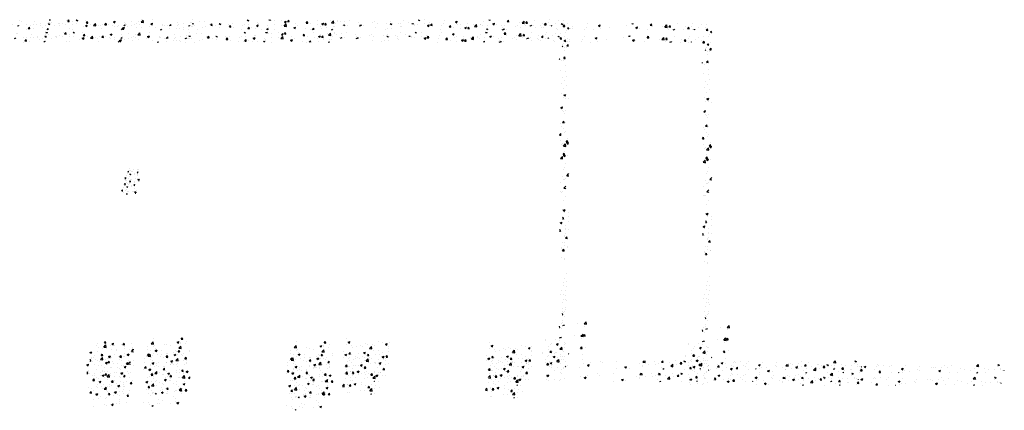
# Model space of a CAD drawing. Extents: x -210 to 4628, y -2287 to 14168.
# Tile 27 of 29: x 2732 to 4628, y 10632 to 11383. Entities that reach past the tile are written whole.
import ezdxf

# ---------------------------------------------------------------- set-up
doc = ezdxf.new("R2010")
doc.units = 0
doc.layers.get('0').update_dxf_attribs({"linetype": 'CONTINUOUS'})
doc.layers.add('E1', color=4, linetype='CONTINUOUS')
doc.layers.add('FIXT', color=6, linetype='CONTINUOUS')

# ---------------------------------------------------------------- blocks, each defined once
blk = doc.blocks.new('*X')
at = {"color": 0}
for p, q in [((1389.6, 1839.6), (1392, 1842.4)), ((1392.6, 1839.3), (1392, 1842.4)), ((1393.3, 1845.7), (1393.3, 1845.7)), ((1418.1, 1841.7), (1418.1, 1841.7)), ((1428, 1848.8), (1428.9, 1849.2)), ((1428, 1848.8), (1430.5, 1847.2)), ((1430.5, 1847.2), (1431.2, 1849.2)), ((1448.4, 1848.5), (1448.4, 1848.5)), ((1449.7, 1845.8), (1449.7, 1845.8)), ((1462.2, 1847.5), (1462.2, 1847.5)), ((1475.1, 1847.4), (1475.1, 1847.4)), ((1495.6, 1843.2), (1495.6, 1843.2)), ((1499.9, 1844.8), (1503.4, 1846.2)), ((1499.9, 1844.8), (1502.4, 1843.2)), ((1501.8, 1846.3), (1501.8, 1846.3)), ((1502.4, 1843.2), (1503.4, 1846.2)), ((1503.8, 1843.1), (1503.8, 1843.1)), ((1515.7, 1845.2), (1519.5, 1849.2)), ((1515.7, 1845.2), (1520.1, 1844.5)), ((1520.1, 1844.5), (1519.6, 1849.2)), ((1521.2, 1846.8), (1521.2, 1846.8)), ((1528.4, 1845.2), (1528.4, 1845.2)), ((1533, 1848.1), (1533, 1848.1)), ((1555.1, 1844), (1555.1, 1844)), ((1562.6, 1842.7), (1562.6, 1842.7)), ((1569.3, 1837.2), (1572.9, 1841)), ((1571.8, 1840.8), (1575.3, 1842.2)), ((1571.8, 1840.8), (1574.2, 1839.2)), ((1573.4, 1837.2), (1572.9, 1841)), ((1574.1, 1842.2), (1574.1, 1842.2)), ((1574.2, 1839.2), (1575.3, 1842.2)), ((1575.2, 1844.4), (1575.2, 1844.4)), ((1581.8, 1842.9), (1581.8, 1842.9)), ((1594.1, 1846.9), (1594.1, 1846.9)), ((1597.5, 1840.6), (1597.5, 1840.6)), ((1598, 1848.5), (1598, 1848.5)), ((1603.3, 1847.2), (1603.3, 1847.2)), ((1608.5, 1841.8), (1608.5, 1841.8)), ((1622.8, 1843.8), (1622.8, 1843.8)), ((1624.7, 1847.4), (1624.7, 1847.4)), ((1635.2, 1840.7), (1635.2, 1840.7)), ((1648.7, 1847.5), (1648.7, 1847.5)), ((1651.4, 1846.2), (1651.4, 1846.2)), ((1678.1, 1845.1), (1678.1, 1845.1)), ((1688.1, 1841.2), (1688.1, 1841.2)), ((1704.7, 1844), (1704.7, 1844)), ((1705.4, 1848.9), (1705.6, 1849.2)), ((1705.4, 1848.9), (1708.4, 1848.7)), ((1707, 1843.7), (1707, 1843.7)), ((1708.4, 1848.7), (1708.3, 1849.2)), ((1709.9, 1844.7), (1709.9, 1844.7)), ((1725, 1841.4), (1725, 1841.4)), ((1731.4, 1842.9), (1731.4, 1842.9)), ((1738.6, 1847.9), (1738.6, 1847.9)), ((1741.3, 1845.8), (1743.7, 1848.7)), ((1741.3, 1845.8), (1744.3, 1845.5)), ((1744.3, 1845.5), (1743.7, 1848.7)), ((1750.7, 1844.9), (1750.7, 1844.9)), ((1757.5, 1849), (1758.1, 1849.2)), ((1757.5, 1849), (1760, 1847.3)), ((1758.1, 1841.7), (1758.1, 1841.7)), ((1760, 1847.3), (1760.6, 1849.2)), ((1776, 1848.1), (1776, 1848.1)), ((1777.2, 1842.7), (1779.6, 1845.5)), ((1777.2, 1842.7), (1780.1, 1842.4)), ((1780.1, 1842.4), (1779.6, 1845.5)), ((1784.8, 1840.6), (1784.8, 1840.6)), ((1813, 1839.5), (1815.4, 1842.4)), ((1816, 1839.3), (1815.4, 1842.4)), ((1819.9, 1840.6), (1819.9, 1840.6)), ((1829.3, 1844.9), (1832.8, 1846.3)), ((1829.3, 1844.9), (1831.8, 1843.3)), ((1831.8, 1843.3), (1832.8, 1846.3)), ((1851.5, 1844.8), (1851.5, 1844.8)), ((1852.2, 1841.9), (1852.2, 1841.9)), ((1853.6, 1839.9), (1853.6, 1839.9)), ((1864, 1846.4), (1864, 1846.4)), ((1878.2, 1845.7), (1878.2, 1845.7)), ((1882.6, 1844.3), (1886.5, 1848.3)), ((1882.6, 1844.3), (1887, 1843.6)), ((1882.7, 1844.9), (1882.7, 1844.9)), ((1882.9, 1848.9), (1882.9, 1848.9)), ((1887, 1843.6), (1886.5, 1848.3)), ((1901.2, 1840.9), (1904.7, 1842.3)), ((1901.2, 1840.9), (1903.7, 1839.3)), ((1903.7, 1839.3), (1904.7, 1842.3)), ((1903.9, 1849.2), (1903.9, 1849.2)), ((1937.1, 1837.2), (1939.8, 1840.1)), ((1940.2, 1837.2), (1939.8, 1840.1)), ((1953, 1843.9), (1953, 1843.9)), ((1964.4, 1841.6), (1964.4, 1841.6)), ((1976.9, 1843.3), (1976.9, 1843.3)), ((1980.2, 1843), (1980.2, 1843)), ((1982.2, 1848.9), (1982.2, 1848.9)), ((1995.8, 1845.8), (1995.8, 1845.8)), ((2005.4, 1846.2), (2005.4, 1846.2)), ((2059.6, 1841.4), (2059.6, 1841.4)), ((2081.7, 1840), (2081.7, 1840)), ((2086.9, 1849.1), (2087.2, 1849.2)), ((2086.9, 1849.1), (2089.4, 1847.4)), ((2088.8, 1846.4), (2088.8, 1846.4)), ((2089.4, 1847.4), (2090, 1849.2)), ((2089.8, 1840.2), (2089.8, 1840.2)), ((2107.7, 1843.8), (2107.7, 1843.8)), ((2108.8, 1842.7), (2108.8, 1842.7)), ((2128.8, 1848.9), (2129.1, 1849.2)), ((2128.8, 1848.9), (2131.8, 1848.6)), ((2131.8, 1848.6), (2131.7, 1849.2)), ((2133.4, 1847.3), (2133.4, 1847.3)), ((2140.3, 1846.8), (2140.3, 1846.8)), ((2152.9, 1848.5), (2152.9, 1848.5)), ((2158.8, 1845.1), (2162.3, 1846.4)), ((2158.8, 1845.1), (2161.3, 1843.4)), ((2161.3, 1843.4), (2162.3, 1846.4)), ((2164.7, 1845.8), (2167.1, 1848.6)), ((2164.7, 1845.8), (2167.7, 1845.5)), ((2167.7, 1845.5), (2167.1, 1848.6)), ((2200.6, 1842.6), (2203, 1845.5)), ((2200.6, 1842.6), (2203.6, 1842.4)), ((2203.6, 1842.4), (2203, 1845.5)), ((2209.6, 1841.1), (2209.6, 1841.1)), ((2221.6, 1848.1), (2221.6, 1848.1)), ((2230.6, 1841.1), (2234.1, 1842.4)), ((2230.6, 1841.1), (2233.1, 1839.4)), ((2232.5, 1841.6), (2232.5, 1841.6)), ((2233.1, 1839.4), (2234.1, 1842.4)), ((2234.9, 1844.3), (2234.9, 1844.3)), ((2236.4, 1839.5), (2238.8, 1842.4)), ((2239.4, 1839.2), (2238.8, 1842.4)), ((2248.3, 1847), (2248.3, 1847)), ((2249.5, 1843.3), (2253.4, 1847.4)), ((2249.5, 1843.3), (2253.9, 1842.6)), ((2253.2, 1843.7), (2253.2, 1843.7)), ((2253.9, 1842.6), (2253.4, 1847.4)), ((2260.9, 1848.1), (2260.9, 1848.1)), ((2261.7, 1846.6), (2261.7, 1846.6)), ((2265.8, 1845.3), (2265.8, 1845.3)), ((2275, 1845.9), (2275, 1845.9)), ((2284.7, 1847.8), (2284.7, 1847.8)), ((2301.7, 1844.7), (2301.7, 1844.7)), ((2302.8, 1840.7), (2302.8, 1840.7)), ((2328.4, 1843.6), (2328.4, 1843.6)), ((2332, 1845.7), (2332, 1845.7)), ((2337.2, 1841.9), (2337.2, 1841.9)), ((2355.1, 1842.5), (2355.1, 1842.5)), ((2362.8, 1845.4), (2362.8, 1845.4)), ((2366.2, 1840.6), (2366.2, 1840.6)), ((2378.7, 1842.2), (2378.7, 1842.2)), ((2381.8, 1841.3), (2381.8, 1841.3)), ((2388.1, 1848.6), (2388.1, 1848.6)), ((2397.6, 1844.7), (2397.6, 1844.7)), ((2408.4, 1840.2), (2408.4, 1840.2)), ((2416.4, 1849.2), (2416.4, 1849.2)), ((2416.4, 1849.2), (2418.8, 1847.5)), ((2418.8, 1847.5), (2419.4, 1849.2)), ((2429.2, 1848.9), (2429.2, 1848.9)), ((2438.5, 1843.2), (2438.5, 1843.2)), ((2464.4, 1842.4), (2464.4, 1842.4)), ((2467.7, 1848.2), (2467.7, 1848.2)), ((2488.2, 1845.2), (2491.7, 1846.5)), ((2488.2, 1845.2), (2490.7, 1843.5)), ((2490.3, 1846.2), (2490.3, 1846.2)), ((2490.7, 1843.5), (2491.7, 1846.5)), ((2510.5, 1841.6), (2510.5, 1841.6)), ((2542.1, 1845.7), (2542.1, 1845.7)), ((2552.3, 1848.9), (2552.5, 1849.2)), ((2552.3, 1848.9), (2555.3, 1848.6)), ((2554.6, 1847.4), (2554.6, 1847.4)), ((2555.3, 1848.6), (2555.1, 1849.2)), ((2560.1, 1841.2), (2563.6, 1842.5)), ((2560.1, 1841.2), (2562.6, 1839.5)), ((2562.6, 1839.5), (2563.6, 1842.5)), ((2566.6, 1840), (2566.6, 1840)), ((2588.1, 1845.7), (2590.5, 1848.6)), ((2588.1, 1845.7), (2591.1, 1845.5)), ((2591.1, 1845.5), (2590.5, 1848.6)), ((2592.3, 1843.5), (2592.3, 1843.5)), ((2611.4, 1843.4), (2611.4, 1843.4)), ((2616.4, 1842.4), (2620.3, 1846.4)), ((2616.4, 1842.4), (2620.8, 1841.7)), ((2617.6, 1846.7), (2617.6, 1846.7)), ((2620.8, 1841.7), (2620.3, 1846.4)), ((2624, 1842.6), (2626.4, 1845.5)), ((2624, 1842.6), (2627, 1842.3)), ((2627, 1842.3), (2626.4, 1845.4)), ((2640.6, 1848.4), (2640.6, 1848.4)), ((2655, 1842.6), (2655, 1842.6)), ((2659.9, 1839.4), (2662.3, 1842.3)), ((2662.8, 1839.2), (2662.3, 1842.3)), ((2667.5, 1844.3), (2667.5, 1844.3)), ((2669.2, 1848.8), (2669.2, 1848.8)), ((2681.7, 1842.4), (2681.7, 1842.4)), ((2686.5, 1846.8), (2686.5, 1846.8)), ((2693.8, 1840.6), (2693.8, 1840.6)), ((2695.8, 1847.6), (2695.8, 1847.6)), ((1386.7, 1837.5), (1386.7, 1837.5)), ((1389.6, 1839.6), (1392.6, 1839.3)), ((1399.2, 1839.2), (1399.2, 1839.2)), ((1426.1, 1837.2), (1427.9, 1839.3)), ((1428.3, 1837.2), (1427.9, 1839.3)), ((1469.6, 1839.5), (1469.6, 1839.5)), ((1474.7, 1838.1), (1474.7, 1838.1)), ((1531.1, 1838.6), (1531.1, 1838.6)), ((1644.5, 1837.2), (1647.1, 1838.2)), ((1646.8, 1837.2), (1647.1, 1838.2)), ((1661.9, 1839.5), (1661.9, 1839.5)), ((1675.5, 1839.6), (1675.5, 1839.6)), ((1680.7, 1839.7), (1680.7, 1839.7)), ((1688.6, 1838.4), (1688.6, 1838.4)), ((1699.1, 1837.6), (1699.1, 1837.6)), ((1715.3, 1837.3), (1715.3, 1837.3)), ((1801, 1838.1), (1801, 1838.1)), ((1811.5, 1839.5), (1811.5, 1839.5)), ((1813, 1839.5), (1816, 1839.3)), ((1827, 1838.7), (1827, 1838.7)), ((1838.2, 1838.3), (1838.2, 1838.3)), ((1849.5, 1837.2), (1851.3, 1839.3)), ((1851.7, 1837.2), (1851.3, 1839.3)), ((1864.9, 1837.2), (1864.9, 1837.2)), ((1923.9, 1838.9), (1923.9, 1838.9)), ((1932.8, 1837.5), (1932.8, 1837.5)), ((1954.5, 1839.5), (1954.5, 1839.5)), ((1973.7, 1837.2), (1976.5, 1838.3)), ((1976.2, 1837.2), (1976.5, 1838.3)), ((2077.3, 1838.5), (2077.3, 1838.5)), ((2184, 1837.6), (2184, 1837.6)), ((2221.7, 1839.5), (2221.7, 1839.5)), ((2236.4, 1839.5), (2239.4, 1839.2)), ((2273, 1837.2), (2274.7, 1839.2)), ((2275.1, 1837.2), (2274.7, 1839.2)), ((2302.8, 1837.2), (2306, 1838.4)), ((2304.9, 1837.2), (2306.7, 1839.1)), ((2305.6, 1837.2), (2306, 1838.4)), ((2307, 1837.2), (2306.7, 1839.1)), ((2311.2, 1838.2), (2311.2, 1838.2)), ((2409.4, 1838.2), (2409.4, 1838.2)), ((2435.1, 1839.1), (2435.1, 1839.1)), ((2439.1, 1839.2), (2439.1, 1839.2)), ((2461.8, 1838), (2461.8, 1838)), ((2479.1, 1837.4), (2479.1, 1837.4)), ((2491.6, 1839.1), (2491.6, 1839.1)), ((2582.3, 1838.4), (2582.3, 1838.4)), ((2623.4, 1838.5), (2623.4, 1838.5)), ((2632, 1837.2), (2635.4, 1838.5)), ((2635, 1837.2), (2635.4, 1838.5)), ((2652.6, 1837.4), (2652.6, 1837.4)), ((2659.9, 1839.4), (2662.8, 1839.2)), ((2668.6, 1837.4), (2668.6, 1837.4)), ((2672.7, 1837.2), (2673.6, 1838.2)), ((2673.8, 1837.2), (2673.7, 1838.2)), ((2695.7, 1836.3), (2698.1, 1839.2)), ((2695.7, 1836.3), (2698.7, 1836)), ((2698.7, 1836), (2698.1, 1839.2)), ((2700.8, 1824.9), (2700.8, 1824.9)), ((2702, 1827.8), (2702, 1827.8)), ((2703.8, 1833.2), (2706.7, 1834.3)), ((2703.8, 1833.2), (2706.3, 1831.5)), ((2704.9, 1831.2), (2704.9, 1831.2)), ((2706.3, 1831.5), (2706.7, 1832.7)), ((2704.2, 1813.1), (2704.2, 1813.1)), ((2694.7, 1798.1), (2695.1, 1798.2)), ((2694.7, 1797), (2695.1, 1798.2)), ((2698.8, 1795.1), (2698.8, 1795.1)), ((2702.7, 1798.7), (2705.1, 1801.6)), ((2702.7, 1798.7), (2705.6, 1798.4)), ((2702.9, 1795.5), (2702.9, 1795.5)), ((2705.6, 1798.4), (2705.1, 1801.6)), ((2696.9, 1776.2), (2696.9, 1776.2)), ((2699.3, 1750.2), (2699.3, 1750.2)), ((2700.7, 1761.6), (2700.7, 1761.6)), ((2698.6, 1731.8), (2698.6, 1731.8)), ((2702.1, 1740.9), (2702.1, 1740.9)), ((2701.5, 1722.8), (2701.5, 1722.8)), ((2697.1, 1704.2), (2700.6, 1705.6)), ((2697.1, 1704.2), (2699.6, 1702.6)), ((2699.6, 1702.6), (2700.6, 1705.6)), ((2700.5, 1698.3), (2700.5, 1698.3)), ((2706.3, 1698.1), (2706.3, 1698.1)), ((2696.4, 1672.7), (2696.4, 1672.7)), ((2694.7, 1651.6), (2697, 1654.3)), ((2694.7, 1651.4), (2697.5, 1651.1)), ((2697.5, 1651.1), (2697, 1654.3)), ((2698.5, 1668.5), (2698.5, 1668.5)), ((2699.4, 1650.6), (2699.4, 1650.6)), ((2697.2, 1640.4), (2697.2, 1640.4)), ((2698.8, 1632.5), (2698.8, 1632.5)), ((2700.4, 1635), (2700.4, 1635)), ((2701.5, 1613.8), (2703.9, 1616.7)), ((2701.5, 1613.8), (2704.5, 1613.5)), ((2702.6, 1611.6), (2706.1, 1612.9)), ((2703.4, 1620.6), (2703.4, 1620.6)), ((2704.5, 1613.5), (2703.9, 1616.7)), ((2704.6, 1615.3), (2704.6, 1615.3)), ((2705.1, 1609.9), (2706.1, 1612.9)), ((2696.3, 1606.2), (2700.2, 1610.2)), ((2696.3, 1606.2), (2700.7, 1605.5)), ((2698.3, 1605.2), (2698.3, 1605.2)), ((2700.7, 1605.5), (2700.2, 1610.2)), ((2702.6, 1611.6), (2705.1, 1609.9)), ((2704.2, 1588.3), (2704.2, 1588.3)), ((1579, 1557.1), (1579, 1557.1)), ((1580.6, 1561.4), (1580.6, 1561.4)), ((1581.6, 1563.7), (1582.8, 1565.2)), ((1581.6, 1563.7), (1583.1, 1563.6)), ((1583.1, 1563.6), (1582.8, 1565.2)), ((1584.1, 1570.7), (1584.1, 1570.7)), ((1585.3, 1557.9), (1585.3, 1557.9)), ((1585.6, 1566.9), (1585.6, 1566.9)), ((1585.8, 1559.1), (1587.5, 1559.8)), ((1585.8, 1559.1), (1587, 1558.3)), ((1587, 1558.3), (1587.5, 1559.8)), ((1587.2, 1557.6), (1587.2, 1557.6)), ((1587.5, 1565.9), (1587.5, 1565.9)), ((1588.7, 1564.2), (1588.7, 1564.2)), ((1590.1, 1565.2), (1590.1, 1565.2)), ((1591.9, 1567.7), (1591.9, 1567.7)), ((1594, 1560.9), (1594, 1560.9)), ((1594.8, 1559.1), (1594.8, 1559.1)), ((1599.5, 1562.2), (1600.7, 1563.6)), ((1599.5, 1562.2), (1601, 1562)), ((1599.7, 1556.5), (1599.7, 1556.5)), ((1599.8, 1559.2), (1599.8, 1559.2)), ((1600.1, 1567.5), (1600.1, 1567.5)), ((1601, 1562), (1600.7, 1563.6)), ((1601.4, 1569), (1601.4, 1569)), ((1602.1, 1563.7), (1602.1, 1563.7)), ((2696.7, 1560.3), (2696.7, 1560.3)), ((2700.2, 1571.7), (2700.2, 1571.7)), ((1575.8, 1551.5), (1577.4, 1553.2)), ((1576, 1551.1), (1577.7, 1550.8)), ((1577.7, 1550.8), (1577.5, 1553.2)), ((1578.7, 1548), (1578.7, 1548)), ((1583.7, 1551.5), (1583.7, 1551.5)), ((1585.1, 1554), (1585.1, 1554)), ((1585.1, 1544.9), (1586.3, 1546.4)), ((1585.1, 1544.9), (1586.6, 1544.8)), ((1586.6, 1544.8), (1586.3, 1546.4)), ((1586.9, 1549.3), (1586.9, 1549.3)), ((1588.2, 1549.3), (1588.2, 1549.3)), ((1597.1, 1551), (1597.1, 1551)), ((1599.5, 1550.9), (1599.5, 1550.9)), ((1600.7, 1549.1), (1602.5, 1549.8)), ((1600.7, 1549.1), (1602, 1548.2)), ((1602, 1548.2), (1602.5, 1549.8)), ((1602.2, 1547), (1604.1, 1549.1)), ((1602.2, 1547), (1603.3, 1546.9)), ((1604, 1551.3), (1604, 1551.3)), ((1604.2, 1548.1), (1604.1, 1549.1)), ((2696, 1542.2), (2696, 1542.2)), ((2698.2, 1541.8), (2698.2, 1541.8)), ((2700.7, 1542.9), (2700.7, 1542.9)), ((2702.9, 1549.2), (2706.7, 1553.1)), ((2702.9, 1549.2), (2706.7, 1548.6)), ((2701.8, 1525), (2701.8, 1525)), ((2700.1, 1508.4), (2700.1, 1508.4)), ((2696, 1482.7), (2699.5, 1484)), ((2696, 1482.7), (2698.5, 1481)), ((2698.5, 1481), (2699.5, 1484)), ((2694.7, 1468.1), (2695.8, 1469.4)), ((2694.7, 1466.4), (2696.4, 1466.2)), ((2696.4, 1466.2), (2695.8, 1469.4)), ((2697.7, 1465.4), (2697.7, 1465.4)), ((2698, 1478.5), (2698, 1478.5)), ((2705.8, 1461.5), (2705.8, 1461.5)), ((2706.4, 1478.1), (2706.4, 1478.1)), ((2706.4, 1471.6), (2706.4, 1471.6)), ((2699.9, 1445), (2699.9, 1445)), ((2705.2, 1444.8), (2705.2, 1444.8)), ((2698.5, 1433.1), (2698.5, 1433.1)), ((2699.1, 1434.7), (2699.1, 1434.7)), ((2700.3, 1428.9), (2702.7, 1431.7)), ((2700.3, 1428.9), (2703.3, 1428.6)), ((2703.3, 1428.6), (2702.7, 1431.7)), ((2704.6, 1428.2), (2704.6, 1428.2)), ((2697.9, 1415.2), (2697.9, 1415.2)), ((2704, 1411.6), (2704, 1411.6)), ((2704.7, 1413.3), (2704.7, 1413.3)), ((2697.7, 1351.9), (2697.7, 1351.9)), ((2702.2, 1361.6), (2702.2, 1361.6)), ((2696.3, 1344.4), (2696.3, 1344.4)), ((2701, 1328.3), (2701, 1328.3)), ((2701.6, 1345), (2701.6, 1345)), ((2702, 1335.7), (2702, 1335.7)), ((2699.6, 1318.4), (2699.6, 1318.4)), ((2700.4, 1311.7), (2700.4, 1311.7)), ((2701.6, 1309.1), (2701.6, 1309.1)), ((2701.6, 1309.1), (2701.6, 1309.1)), ((2699.8, 1295), (2699.8, 1295)), ((2699.8, 1295), (2699.8, 1295)), ((2701, 1291), (2701, 1291)), ((2695.2, 1281.3), (2694.7, 1283.9)), ((2694.7, 1281.4), (2695.2, 1281.3)), ((2697.6, 1288.6), (2697.6, 1288.6)), ((2699.1, 1278.4), (2699.1, 1278.4)), ((2694.9, 1261.2), (2698.4, 1262.5)), ((2697.9, 1261.2), (2698.4, 1262.5)), ((2698.5, 1261.8), (2698.5, 1261.8)), ((2724.2, 1265.3), (2724.2, 1265.3)), ((2736, 1264.3), (2739.9, 1268.3)), ((2736, 1264.3), (2740.5, 1263.6)), ((2737.7, 1259.9), (2737.7, 1259.9)), ((2740.5, 1263.6), (2739.9, 1268.3)), ((1524, 1234.1), (1524, 1234.1)), ((1536.5, 1234.7), (1538.6, 1237.2)), ((1536.5, 1234.7), (1539.4, 1234.4)), ((1539.4, 1234.4), (1538.9, 1237.2)), ((1550.7, 1232.6), (1554.2, 1233.9)), ((1553.1, 1230.9), (1554.2, 1233.9)), ((1572.3, 1231.5), (1574.7, 1234.4)), ((1575.3, 1231.3), (1574.7, 1234.4)), ((1588.1, 1234.4), (1588.1, 1234.4)), ((1906.6, 1236.5), (1906.6, 1236.5)), ((1959.9, 1234.6), (1962, 1237.2)), ((1959.9, 1234.6), (1962.9, 1234.4)), ((1962.9, 1234.4), (1962.3, 1237.2)), ((2278.7, 1235.4), (2278.7, 1235.4)), ((2662.6, 1233.7), (2662.6, 1233.7)), ((2680.5, 1234.3), (2680.5, 1234.3)), ((2735, 1240.8), (2737.4, 1243.7)), ((2735, 1240.8), (2738, 1240.6)), ((2738, 1240.6), (2737.4, 1243.7)), ((1508.7, 1216.5), (1512.1, 1217.8)), ((1508.7, 1216.4), (1511.1, 1214.8)), ((1511.1, 1214.8), (1512.1, 1217.8)), ((1521.9, 1230.1), (1521.9, 1230.1)), ((1523.4, 1217.5), (1523.4, 1217.5)), ((1525.1, 1226.1), (1525.1, 1226.1)), ((1531.5, 1215), (1531.5, 1215)), ((1532.5, 1223.4), (1532.5, 1223.4)), ((1535.2, 1226.7), (1539.1, 1230.8)), ((1535.2, 1226.7), (1539.7, 1226)), ((1539.7, 1226), (1539.1, 1230.8)), ((1548.6, 1229), (1548.6, 1229)), ((1549.3, 1221.2), (1549.3, 1221.2)), ((1550.7, 1232.6), (1553.1, 1230.9)), ((1556.6, 1230.3), (1556.6, 1230.3)), ((1559.1, 1222.3), (1559.1, 1222.3)), ((1560.7, 1220), (1560.7, 1220)), ((1569.2, 1232), (1569.2, 1232)), ((1572.3, 1231.5), (1575.3, 1231.3)), ((1574.9, 1214.7), (1574.9, 1214.7)), ((1575, 1224.7), (1575, 1224.7)), ((1575.3, 1227.9), (1575.3, 1227.9)), ((1585.8, 1221.2), (1585.8, 1221.2)), ((1588.6, 1218.4), (1592.5, 1222.5)), ((1588.6, 1218.4), (1592.7, 1217.8)), ((1589.8, 1225), (1589.8, 1225)), ((1592.7, 1220.7), (1592.5, 1222.5)), ((1895.4, 1220.9), (1895.4, 1220.9)), ((1895.6, 1214.4), (1895.6, 1214.4)), ((1902.1, 1225.7), (1906, 1229.8)), ((1902.1, 1225.7), (1906.6, 1225.1)), ((1906.6, 1225.1), (1906, 1229.8)), ((1906, 1219.9), (1906, 1219.9)), ((1907.9, 1222.6), (1907.9, 1222.6)), ((1910.4, 1216.8), (1910.4, 1216.8)), ((1926.8, 1225.1), (1926.8, 1225.1)), ((1932, 1223.6), (1932, 1223.6)), ((1939.6, 1221.8), (1939.6, 1221.8)), ((1952, 1228.7), (1955.5, 1230)), ((1952, 1228.7), (1954.4, 1227)), ((1954.4, 1227), (1955.5, 1230)), ((1955.5, 1217.5), (1959.4, 1221.5)), ((1955.5, 1217.5), (1959.9, 1216.8)), ((1957.7, 1227.1), (1957.7, 1227.1)), ((1958.4, 1229.2), (1958.4, 1229.2)), ((1959.9, 1216.8), (1959.4, 1221.5)), ((1968.7, 1226.8), (1968.7, 1226.8)), ((1970.9, 1230.9), (1970.9, 1230.9)), ((2279, 1224.1), (2279, 1224.1)), ((2281.4, 1228.8), (2284.9, 1230.1)), ((2281.4, 1228.8), (2283.9, 1227.1)), ((2283.9, 1227.1), (2284.9, 1230.1)), ((2288.7, 1222.3), (2288.7, 1222.3)), ((2289.4, 1218.5), (2289.4, 1218.5)), ((2297.1, 1219.9), (2297.1, 1219.9)), ((2305.7, 1223), (2305.7, 1223)), ((2309.6, 1221.5), (2309.6, 1221.5)), ((2314.7, 1226), (2314.7, 1226)), ((2318.5, 1223.5), (2318.5, 1223.5)), ((2322.4, 1216.5), (2326.3, 1220.6)), ((2322.4, 1216.5), (2326.9, 1215.8)), ((2326.9, 1215.8), (2326.3, 1220.6)), ((2328.6, 1224), (2328.6, 1224)), ((2332.4, 1221.9), (2332.4, 1221.9)), ((2340.3, 1229.6), (2340.3, 1229.6)), ((2347.7, 1228.5), (2347.7, 1228.5)), ((2353.2, 1224.8), (2356.7, 1226.1)), ((2353.2, 1224.8), (2355.7, 1223.1)), ((2355.7, 1223.1), (2356.7, 1226.1)), ((2359.1, 1220.7), (2359.1, 1220.7)), ((2359.7, 1217.5), (2359.7, 1217.5)), ((2360.2, 1228.2), (2360.2, 1228.2)), ((2661.5, 1231.9), (2661.5, 1231.9)), ((2667.3, 1214.6), (2667.3, 1214.6)), ((2668.3, 1220.3), (2668.3, 1220.3)), ((2671.4, 1224.7), (2671.4, 1224.7)), ((2673.2, 1227), (2673.2, 1227)), ((2682.7, 1224.9), (2686.2, 1226.2)), ((2682.7, 1224.9), (2685.2, 1223.2)), ((2685.2, 1223.2), (2686.2, 1226.2)), ((2689.3, 1232.6), (2689.3, 1232.6)), ((2689.3, 1215.6), (2691.7, 1218.1)), ((2689.3, 1215.6), (2691.7, 1215.2)), ((2691.7, 1218.1), (2693.2, 1219.6)), ((2691.7, 1215.2), (2693.8, 1214.9)), ((2693.8, 1214.9), (2693.2, 1219.6)), ((2697.3, 1228.5), (2697.3, 1228.5)), ((2697.4, 1225.3), (2697.4, 1225.3)), ((2698.9, 1218.8), (2698.9, 1218.8)), ((2699.9, 1225.9), (2699.9, 1225.9)), ((2738.6, 1219.3), (2738.6, 1219.3)), ((1508.7, 1201.6), (1509.9, 1203.1)), ((1508.7, 1200.1), (1510.5, 1199.9)), ((1510.5, 1199.9), (1509.9, 1203.1)), ((1511.9, 1206.4), (1511.9, 1206.4)), ((1512, 1204.7), (1512, 1204.7)), ((1514.3, 1199), (1514.3, 1199)), ((1522.8, 1200.8), (1522.8, 1200.8)), ((1538.5, 1196.3), (1542, 1197.7)), ((1538.5, 1196.3), (1541, 1194.6)), ((1538.7, 1203.6), (1538.7, 1203.6)), ((1541, 1194.6), (1542, 1197.7)), ((1543.4, 1197.1), (1545.8, 1199.9)), ((1543.4, 1197.1), (1546.4, 1196.8)), ((1543.5, 1210.6), (1543.5, 1210.6)), ((1543.5, 1204), (1543.5, 1204)), ((1546.4, 1196.8), (1545.8, 1199.9)), ((1548.7, 1204.6), (1548.7, 1204.6)), ((1556, 1212.2), (1556, 1212.2)), ((1561.8, 1195), (1561.8, 1195)), ((1565.3, 1202.5), (1565.3, 1202.5)), ((1572.6, 1209), (1572.6, 1209)), ((1574.4, 1208.1), (1574.4, 1208.1)), ((1579.3, 1193.9), (1581.7, 1196.8)), ((1580.5, 1212.4), (1584, 1213.8)), ((1580.5, 1212.4), (1583, 1210.8)), ((1582.2, 1193.7), (1581.7, 1196.8)), ((1583, 1210.8), (1584, 1213.8)), ((1592, 1201.3), (1592, 1201.3)), ((1893.2, 1200.8), (1893.2, 1200.8)), ((1894.7, 1202.9), (1894.7, 1202.9)), ((1895.1, 1203.3), (1897.5, 1206.2)), ((1895.1, 1203.3), (1898.1, 1203)), ((1898.1, 1203), (1897.5, 1206.2)), ((1905.4, 1203.2), (1905.4, 1203.2)), ((1906.1, 1207.6), (1906.1, 1207.6)), ((1909.9, 1212.6), (1913.4, 1213.9)), ((1909.9, 1212.6), (1912.4, 1210.9)), ((1912.4, 1210.9), (1913.4, 1213.9)), ((1913.7, 1205.3), (1913.7, 1205.3)), ((1922.3, 1213.2), (1922.3, 1213.2)), ((1922.4, 1205.8), (1922.4, 1205.8)), ((1931, 1200.2), (1933.4, 1203)), ((1931, 1200.2), (1933.9, 1199.9)), ((1931.4, 1207), (1931.4, 1207)), ((1932.8, 1206.5), (1932.8, 1206.5)), ((1933.9, 1199.9), (1933.4, 1203)), ((1945.2, 1209.5), (1945.2, 1209.5)), ((1949, 1212.1), (1949, 1212.1)), ((1951.6, 1210.8), (1951.6, 1210.8)), ((1957.1, 1210.5), (1957.1, 1210.5)), ((1957.8, 1211.2), (1957.8, 1211.2)), ((1959.5, 1205.4), (1959.5, 1205.4)), ((1966.8, 1197), (1969.2, 1199.9)), ((1966.8, 1197), (1969.8, 1196.8)), ((1969.8, 1196.8), (1969.2, 1199.9)), ((1975.7, 1211), (1975.7, 1211)), ((1976.7, 1213.6), (1976.7, 1213.6)), ((2282.6, 1206.4), (2285.1, 1209.3)), ((2282.6, 1206.4), (2285.6, 1206.1)), ((2284, 1200.1), (2284, 1200.1)), ((2285.6, 1206.1), (2285.1, 1209.3)), ((2288.1, 1205.7), (2288.1, 1205.7)), ((2296, 1197.4), (2296, 1197.4)), ((2296.5, 1201.8), (2296.5, 1201.8)), ((2301.3, 1207.5), (2301.3, 1207.5)), ((2311.2, 1208.7), (2314.7, 1210)), ((2311.2, 1208.7), (2313.7, 1207)), ((2313.7, 1207), (2314.7, 1210)), ((2314.1, 1209.4), (2314.1, 1209.4)), ((2315.4, 1204.3), (2315.4, 1204.3)), ((2318.5, 1203.3), (2318.7, 1203.5)), ((2318.5, 1203.3), (2318.7, 1203.2)), ((2318.7, 1203.5), (2320.9, 1206.1)), ((2318.7, 1203.2), (2321.5, 1203)), ((2321.5, 1203), (2320.9, 1206.1)), ((2322.6, 1196.3), (2322.6, 1196.3)), ((2330.5, 1212.5), (2330.5, 1212.5)), ((2339.1, 1196.3), (2339.1, 1196.3)), ((2339.7, 1212.9), (2339.7, 1212.9)), ((2347, 1208.4), (2347, 1208.4)), ((2349.3, 1195.2), (2349.3, 1195.2)), ((2349.6, 1195), (2349.6, 1195)), ((2354.4, 1200.1), (2356.8, 1203)), ((2354.4, 1200.1), (2357.4, 1199.9)), ((2357.4, 1199.9), (2356.8, 1203)), ((2359.5, 1210.1), (2359.5, 1210.1)), ((2670.2, 1209.5), (2672.6, 1212.4)), ((2670.2, 1209.5), (2673.2, 1209.2)), ((2670.7, 1208.1), (2670.7, 1208.1)), ((2673.2, 1209.2), (2672.6, 1212.4)), ((2679.4, 1207.2), (2679.4, 1207.2)), ((2680.3, 1209.3), (2680.3, 1209.3)), ((2685.7, 1199.1), (2685.7, 1199.1)), ((2696.1, 1195.2), (2696.1, 1195.2)), ((2696.7, 1211.8), (2696.7, 1211.8)), ((2698.2, 1200.7), (2698.2, 1200.7)), ((2706.1, 1206.4), (2706.7, 1207.1)), ((2706.1, 1206.4), (2706.7, 1206.3)), ((2706.1, 1206.1), (2706.1, 1206.1)), ((2732.7, 1204.9), (2732.7, 1204.9)), ((1522.2, 1184.2), (1522.2, 1184.2)), ((1528.9, 1178.1), (1528.9, 1178.1)), ((1530.3, 1190.9), (1530.3, 1190.9)), ((1533.4, 1181.5), (1533.4, 1181.5)), ((1542.8, 1192.5), (1542.8, 1192.5)), ((1548.1, 1187.9), (1548.1, 1187.9)), ((1555.6, 1176.9), (1555.6, 1176.9)), ((1562.6, 1186.5), (1562.6, 1186.5)), ((1568.3, 1176.2), (1571.8, 1177.5)), ((1568.3, 1176.2), (1570.8, 1174.5)), ((1570.8, 1174.5), (1571.8, 1177.5)), ((1573.8, 1191.4), (1573.8, 1191.4)), ((1579.3, 1193.9), (1582.2, 1193.7)), ((1580.2, 1179.4), (1580.2, 1179.4)), ((1591.7, 1191.5), (1591.7, 1191.5)), ((1897.8, 1176.3), (1901.3, 1177.6)), ((1897.8, 1176.3), (1900.3, 1174.6)), ((1900.3, 1174.6), (1901.3, 1177.6)), ((1900.5, 1185.6), (1900.5, 1185.6)), ((1904.8, 1186.6), (1904.8, 1186.6)), ((1912.3, 1187.8), (1912.3, 1187.8)), ((1912.3, 1183.3), (1912.3, 1183.3)), ((1930.8, 1190.3), (1930.8, 1190.3)), ((1932.1, 1189.8), (1932.1, 1189.8)), ((1939, 1186.7), (1939, 1186.7)), ((1939.8, 1192.4), (1943.3, 1193.8)), ((1939.8, 1192.4), (1942.3, 1190.7)), ((1941.5, 1188.3), (1941.5, 1188.3)), ((1942.3, 1190.7), (1943.3, 1193.8)), ((1944.6, 1191.4), (1944.6, 1191.4)), ((1955.9, 1177.2), (1955.9, 1177.2)), ((1956.5, 1193.9), (1956.5, 1193.9)), ((1963.5, 1193.9), (1963.5, 1193.9)), ((1965.7, 1185.6), (1965.7, 1185.6)), ((1970.7, 1193.3), (1970.7, 1193.3)), ((2279.8, 1191.9), (2279.8, 1191.9)), ((2283.3, 1182.1), (2283.3, 1182.1)), ((2287.5, 1189), (2287.5, 1189)), ((2291.3, 1185), (2291.3, 1185)), ((2302.3, 1184.6), (2302.3, 1184.6)), ((2306.5, 1190.7), (2306.5, 1190.7)), ((2312.8, 1176.1), (2312.8, 1176.1)), ((2313.4, 1192.8), (2313.4, 1192.8)), ((2320.4, 1190), (2320.4, 1190)), ((2333.2, 1189.6), (2333.2, 1189.6)), ((2333.8, 1188.7), (2333.8, 1188.7)), ((2338.5, 1179.6), (2338.5, 1179.6)), ((2341.1, 1188.5), (2344.6, 1189.9)), ((2341.1, 1188.5), (2343.6, 1186.8)), ((2343.6, 1186.8), (2344.6, 1189.9)), ((2346.4, 1190.4), (2346.4, 1190.4)), ((2359.9, 1188.5), (2359.9, 1188.5)), ((2669.6, 1181.7), (2669.6, 1181.7)), ((2670.1, 1191.4), (2670.1, 1191.4)), ((2670.2, 1186.8), (2670.2, 1186.8)), ((2670.5, 1188.6), (2674, 1190)), ((2670.5, 1188.6), (2673, 1187)), ((2672.6, 1179.3), (2672.6, 1179.3)), ((2673, 1187), (2674, 1190)), ((2685.1, 1181), (2685.1, 1181)), ((2695.5, 1178.5), (2695.5, 1178.5)), ((2696.3, 1180.5), (2696.3, 1180.5)), ((2699.4, 1191.8), (2699.4, 1191.8)), ((2704, 1183.5), (2704, 1183.5)), ((2735.6, 1187.6), (2735.6, 1187.6)), ((2742.4, 1184.6), (2745.9, 1186)), ((2742.4, 1184.6), (2744.9, 1183)), ((2744.9, 1182.9), (2745.9, 1186)), ((2746.4, 1185.3), (2746.4, 1185.3)), ((2748.1, 1189.3), (2748.1, 1189.3)), ((2767.1, 1191.8), (2767.1, 1191.8)), ((2772.4, 1189), (2772.4, 1189)), ((2798, 1177.9), (2798, 1177.9)), ((2798.1, 1192.5), (2798.1, 1192.5)), ((2813.9, 1182), (2813.9, 1182)), ((2814.2, 1180.6), (2817.7, 1182)), ((2814.2, 1180.6), (2814.9, 1180.2)), ((2814.9, 1180.2), (2816.7, 1178.9)), ((2816.7, 1178.9), (2817.1, 1180.2)), ((2816.9, 1180.4), (2816.9, 1180.4)), ((2817.1, 1180.2), (2817.7, 1182)), ((2822.7, 1179.1), (2822.7, 1179.1)), ((2843.1, 1187), (2843.1, 1187)), ((2848.5, 1184.5), (2848.5, 1184.5)), ((2848.7, 1182.8), (2848.7, 1182.8)), ((2849.4, 1190.7), (2851.7, 1193.2)), ((2849.4, 1190.7), (2853.8, 1190.1)), ((2853.8, 1190.1), (2853.5, 1193.2)), ((2861, 1186.2), (2861, 1186.2)), ((2872.2, 1192), (2872.2, 1192)), ((2874.4, 1186.3), (2874.4, 1186.3)), ((2880, 1188.7), (2880, 1188.7)), ((2884.2, 1181), (2884.2, 1181)), ((2885.4, 1190.7), (2887.5, 1193.2)), ((2885.4, 1190.7), (2888.4, 1190.4)), ((2887.6, 1177.2), (2889.6, 1178)), ((2888.4, 1190.4), (2887.9, 1193.2)), ((2889.3, 1177.2), (2889.6, 1178)), ((2899.6, 1189.5), (2899.6, 1189.5)), ((2902.8, 1182.5), (2906.7, 1186.5)), ((2902.8, 1182.5), (2907.2, 1181.8)), ((2907.2, 1181.8), (2906.7, 1186.5)), ((2911.5, 1192.8), (2911.5, 1192.8)), ((2913.4, 1186), (2913.4, 1186)), ((2921.2, 1187.5), (2923.7, 1190.4)), ((2921.2, 1187.5), (2924.2, 1187.3)), ((2924.2, 1187.3), (2923.7, 1190.4)), ((2928.1, 1192.7), (2929.2, 1193.2)), ((2928.1, 1192.7), (2930.6, 1191.1)), ((2929.8, 1177.2), (2929.8, 1177.2)), ((2930.6, 1191.1), (2931.3, 1193.2)), ((2942.5, 1191), (2942.5, 1191)), ((2950.6, 1180.2), (2950.6, 1180.2)), ((2957.1, 1184.4), (2959.5, 1187.3)), ((2957.1, 1184.4), (2960.1, 1184.1)), ((2959, 1177.2), (2960, 1178.3)), ((2960.1, 1184.1), (2959.5, 1187.3)), ((2960.1, 1177.2), (2960, 1178.3)), ((2961.4, 1181.4), (2961.4, 1181.4)), ((2973.9, 1183), (2973.9, 1183)), ((2975.9, 1183.4), (2975.9, 1183.4)), ((2990.8, 1178.5), (2990.8, 1178.5)), ((2992.9, 1185.5), (2992.9, 1185.5)), ((2993, 1181.3), (2995.4, 1184.1)), ((2993, 1181.3), (2996, 1181)), ((2996, 1181), (2995.4, 1184.1)), ((3000, 1188.7), (3003.5, 1190.1)), ((3000, 1188.7), (3002.4, 1187.1)), ((3001.9, 1187.1), (3001.9, 1187.1)), ((3002.4, 1187.1), (3003.5, 1190.1)), ((3020, 1183.5), (3020, 1183.5)), ((3024.4, 1189.7), (3024.4, 1189.7)), ((3026.4, 1192.5), (3026.4, 1192.5)), ((3027.5, 1190.6), (3027.5, 1190.6)), ((3028.8, 1178.1), (3031.2, 1181)), ((3028.8, 1178.1), (3031.8, 1177.9)), ((3031.8, 1177.9), (3031.2, 1181)), ((3037, 1191.3), (3037, 1191.3)), ((3049.1, 1188.5), (3049.1, 1188.5)), ((3052.2, 1177.2), (3052.2, 1177.2)), ((3053, 1191.4), (3053, 1191.4)), ((3066.5, 1177.2), (3067.1, 1177.8)), ((3067.2, 1177.2), (3067.1, 1177.8)), ((3071.8, 1184.7), (3075.3, 1186.1)), ((3071.8, 1184.7), (3074.3, 1183.1)), ((3074.3, 1183.1), (3075.3, 1186.1)), ((3074.3, 1178.3), (3074.3, 1178.3)), ((3078.2, 1180.9), (3078.2, 1180.9)), ((3079.7, 1190.3), (3079.7, 1190.3)), ((3086.8, 1179.9), (3086.8, 1179.9)), ((3103.8, 1184.5), (3103.8, 1184.5)), ((3105.8, 1182.4), (3105.8, 1182.4)), ((3106.4, 1189.2), (3106.4, 1189.2)), ((3129.1, 1187.7), (3129.1, 1187.7)), ((3133.1, 1188), (3133.1, 1188)), ((3137.4, 1186.6), (3137.4, 1186.6)), ((3143.7, 1180.7), (3147.2, 1182.1)), ((3143.7, 1180.7), (3146.2, 1179.1)), ((3146.2, 1179.1), (3147.2, 1182.1)), ((3149.9, 1188.2), (3149.9, 1188.2)), ((3155.1, 1191.4), (3155.1, 1191.4)), ((3159.8, 1186.9), (3159.8, 1186.9)), ((3163.7, 1178.7), (3163.7, 1178.7)), ((3168.8, 1190.7), (3168.8, 1190.7)), ((3180.1, 1178.3), (3180.1, 1178.3)), ((3186.5, 1185.8), (3186.5, 1185.8)), ((3192.8, 1183.7), (3192.8, 1183.7)), ((3205.4, 1181.5), (3205.4, 1181.5)), ((3213.2, 1184.7), (3213.2, 1184.7)), ((3216.3, 1189.8), (3219.6, 1193.2)), ((3216.3, 1189.8), (3220.7, 1189.1)), ((3216.7, 1177.2), (3219, 1178.1)), ((3218.7, 1179.3), (3218.7, 1179.3)), ((3218.7, 1177.2), (3219, 1178.1)), ((3220.7, 1189.1), (3220.3, 1193.2)), ((3222, 1188.7), (3222, 1188.7)), ((3231.3, 1185.2), (3231.3, 1185.2)), ((3234, 1177.7), (3234, 1177.7)), ((3239.9, 1183.5), (3239.9, 1183.5)), ((3250.3, 1183.4), (3250.3, 1183.4)), ((3257, 1188.8), (3257, 1188.8)), ((3257.5, 1192.9), (3258.4, 1193.2)), ((3257.5, 1192.9), (3260, 1191.2)), ((3260, 1191.2), (3260.7, 1193.2)), ((3262.8, 1185.1), (3262.8, 1185.1)), ((3263.1, 1182.8), (3263.1, 1182.8)), ((3266.6, 1182.4), (3266.6, 1182.4)), ((3269.7, 1181.5), (3270.1, 1182)), ((3269.7, 1181.5), (3270.1, 1181.4)), ((1512.8, 1172.5), (1512.8, 1172.5)), ((1514.5, 1162.6), (1516.9, 1165.5)), ((1514.5, 1162.6), (1517.5, 1162.3)), ((1517.5, 1162.3), (1516.9, 1165.5)), ((1517.2, 1171.1), (1517.2, 1171.1)), ((1521.6, 1167.5), (1521.6, 1167.5)), ((1526.3, 1160.1), (1529.8, 1161.4)), ((1526.3, 1160.1), (1528.8, 1158.4)), ((1528.8, 1158.4), (1529.8, 1161.4)), ((1529.7, 1172.8), (1529.7, 1172.8)), ((1539.5, 1171.3), (1539.5, 1171.3)), ((1541.9, 1169.7), (1545.8, 1173.8)), ((1541.9, 1169.7), (1546.3, 1169)), ((1546.3, 1169), (1545.8, 1173.8)), ((1547.5, 1171.3), (1547.5, 1171.3)), ((1548.6, 1175.3), (1548.6, 1175.3)), ((1550.3, 1159.5), (1552.7, 1162.3)), ((1550.3, 1159.5), (1553.3, 1159.2)), ((1553.3, 1159.2), (1552.7, 1162.3)), ((1566.2, 1170.2), (1566.2, 1170.2)), ((1567.1, 1159.7), (1567.1, 1159.7)), ((1572.6, 1158.2), (1572.6, 1158.2)), ((1573.2, 1174.8), (1573.2, 1174.8)), ((1579.6, 1161.4), (1579.6, 1161.4)), ((1582.3, 1175.8), (1582.3, 1175.8)), ((1586.2, 1156.3), (1588.6, 1159.2)), ((1589.2, 1156.1), (1588.6, 1159.2)), ((1589.7, 1161.7), (1589.7, 1161.7)), ((1902, 1165.7), (1904.4, 1168.6)), ((1902, 1165.7), (1905, 1165.4)), ((1902.6, 1162.3), (1902.6, 1162.3)), ((1904.2, 1169.9), (1904.2, 1169.9)), ((1905, 1165.4), (1904.4, 1168.6)), ((1908.8, 1168.8), (1912.7, 1172.8)), ((1908.8, 1168.8), (1913.2, 1168.1)), ((1913.2, 1168.1), (1912.7, 1172.8)), ((1918.9, 1170.1), (1918.9, 1170.1)), ((1927.6, 1156.2), (1931.1, 1157.5)), ((1929.3, 1161.1), (1929.3, 1161.1)), ((1929.6, 1157), (1929.6, 1157)), ((1930.1, 1154.5), (1931.1, 1157.5)), ((1930.2, 1173.7), (1930.2, 1173.7)), ((1931.4, 1171.7), (1931.4, 1171.7)), ((1937.9, 1162.6), (1940.3, 1165.4)), ((1937.9, 1162.6), (1940.9, 1162.3)), ((1939.4, 1158.4), (1939.4, 1158.4)), ((1940.9, 1162.3), (1940.3, 1165.4)), ((1950.4, 1174.2), (1950.4, 1174.2)), ((1955.2, 1160.6), (1955.2, 1160.6)), ((1956, 1160), (1956, 1160)), ((1962.1, 1160.5), (1966, 1164.5)), ((1962.1, 1160.5), (1966.6, 1159.8)), ((1966.6, 1159.8), (1966, 1164.5)), ((1968.6, 1163.4), (1968.6, 1163.4)), ((1968.8, 1158.6), (1968.8, 1158.6)), ((1969.6, 1172.3), (1973.1, 1173.6)), ((1969.6, 1172.3), (1972.1, 1170.6)), ((1972.1, 1170.6), (1973.1, 1173.6)), ((1973.8, 1159.4), (1976.2, 1162.3)), ((1973.8, 1159.4), (1976.7, 1159.2)), ((1976.7, 1159.4), (1976.2, 1162.3)), ((2276.7, 1168.9), (2279.6, 1171.9)), ((2276.7, 1167.7), (2280.1, 1167.1)), ((2280.1, 1167.1), (2279.6, 1171.9)), ((2286, 1172), (2286, 1172)), ((2286.9, 1172.4), (2286.9, 1172.4)), ((2289.1, 1164.8), (2289.1, 1164.8)), ((2289.6, 1168.8), (2292, 1171.7)), ((2289.6, 1168.8), (2292.6, 1168.5)), ((2292.6, 1168.5), (2292, 1171.7)), ((2299.1, 1172.4), (2302.6, 1173.7)), ((2299.1, 1172.4), (2301.6, 1170.7)), ((2301.6, 1170.7), (2302.6, 1173.7)), ((2312.2, 1159.5), (2312.2, 1159.5)), ((2312.7, 1170.9), (2312.7, 1170.9)), ((2318.4, 1160.2), (2318.4, 1160.2)), ((2320.7, 1169), (2320.7, 1169)), ((2325.4, 1165.6), (2327.9, 1168.5)), ((2325.4, 1165.6), (2328.4, 1165.4)), ((2328.4, 1165.4), (2327.9, 1168.5)), ((2329, 1159.5), (2332.9, 1163.6)), ((2329, 1159.5), (2333.5, 1158.9)), ((2333.5, 1158.8), (2332.9, 1163.6)), ((2333.2, 1170.6), (2333.2, 1170.6)), ((2337.9, 1163), (2337.9, 1163)), ((2339.4, 1169.8), (2339.4, 1169.8)), ((2347.5, 1165.2), (2347.5, 1165.2)), ((1520.9, 1150.9), (1520.9, 1150.9)), ((1531.4, 1151.7), (1531.4, 1151.7)), ((1535.5, 1155.6), (1535.5, 1155.6)), ((1543.3, 1140.7), (1543.3, 1140.7)), ((1545.7, 1151.5), (1545.7, 1151.5)), ((1546.9, 1154.6), (1546.9, 1154.6)), ((1553.9, 1140), (1553.9, 1140)), ((1556.2, 1139.9), (1559.7, 1141.3)), ((1556.2, 1139.9), (1558.7, 1138.2)), ((1558.7, 1138.2), (1559.7, 1141.3)), ((1560.5, 1156.7), (1560.5, 1156.7)), ((1566.4, 1141.6), (1566.4, 1141.6)), ((1572, 1141.5), (1572, 1141.5)), ((1572.4, 1150.4), (1572.4, 1150.4)), ((1572.5, 1145.7), (1572.5, 1145.7)), ((1585.4, 1144.1), (1585.4, 1144.1)), ((1586.2, 1156.3), (1589.2, 1156.1)), ((1903.6, 1153.3), (1903.6, 1153.3)), ((1905.8, 1150.3), (1905.8, 1150.3)), ((1910.3, 1153.4), (1910.3, 1153.4)), ((1913.1, 1155.6), (1913.1, 1155.6)), ((1918.3, 1152), (1918.3, 1152)), ((1922.3, 1142.5), (1922.3, 1142.5)), ((1927.6, 1156.2), (1930.1, 1154.5)), ((1929, 1140.4), (1929, 1140.4)), ((1937.2, 1154.5), (1937.2, 1154.5)), ((1939.8, 1154.4), (1939.8, 1154.4)), ((1951.4, 1147.5), (1951.4, 1147.5)), ((1954.6, 1143.9), (1954.6, 1143.9)), ((1955.7, 1138.9), (1955.7, 1138.9)), ((1966.5, 1153.3), (1966.5, 1153.3)), ((2286.3, 1155.7), (2286.3, 1155.7)), ((2289.2, 1155.2), (2289.2, 1155.2)), ((2331.3, 1153.2), (2332.4, 1153.6)), ((2332.3, 1153.2), (2332.4, 1153.6)), ((2339, 1153.4), (2339, 1153.4)), ((1522.3, 1135.8), (1522.3, 1135.8)), ((1546.3, 1138), (1546.3, 1138)), ((1893.1, 1137.5), (1893.1, 1137.5)), ((1903, 1136.7), (1903, 1136.7)), ((1905.1, 1132.3), (1905.1, 1132.3)), ((1909.9, 1129.2), (1911.4, 1131)), ((1911.7, 1129.2), (1911.4, 1131)), ((1919.3, 1135.7), (1919.3, 1135.7)), ((1924.1, 1134.8), (1924.1, 1134.8)), ((1946, 1134.6), (1946, 1134.6)), ((1957.5, 1136), (1961, 1137.4)), ((1957.5, 1136), (1960, 1134.4)), ((1960, 1134.4), (1961, 1137.4))]:
    blk.add_line(p, q, dxfattribs=at)
blk = doc.blocks.new('XEBACK')
at = {"layer": 'FIXT', "color": 0}
for p in [(1082.9, 9533.7), (1358.3, 9526.5), (1076.9, 9509.7), (1352.2, 9502.4)]:
    blk.add_blockref('*X', p, dxfattribs=at)

msp = doc.modelspace()

# ---------------------------------------------------------------- block references
at = {"layer": 'E1', "color": 0}
msp.add_blockref('XEBACK', (0, 0), dxfattribs=at)

doc.saveas('drawing.dxf')
